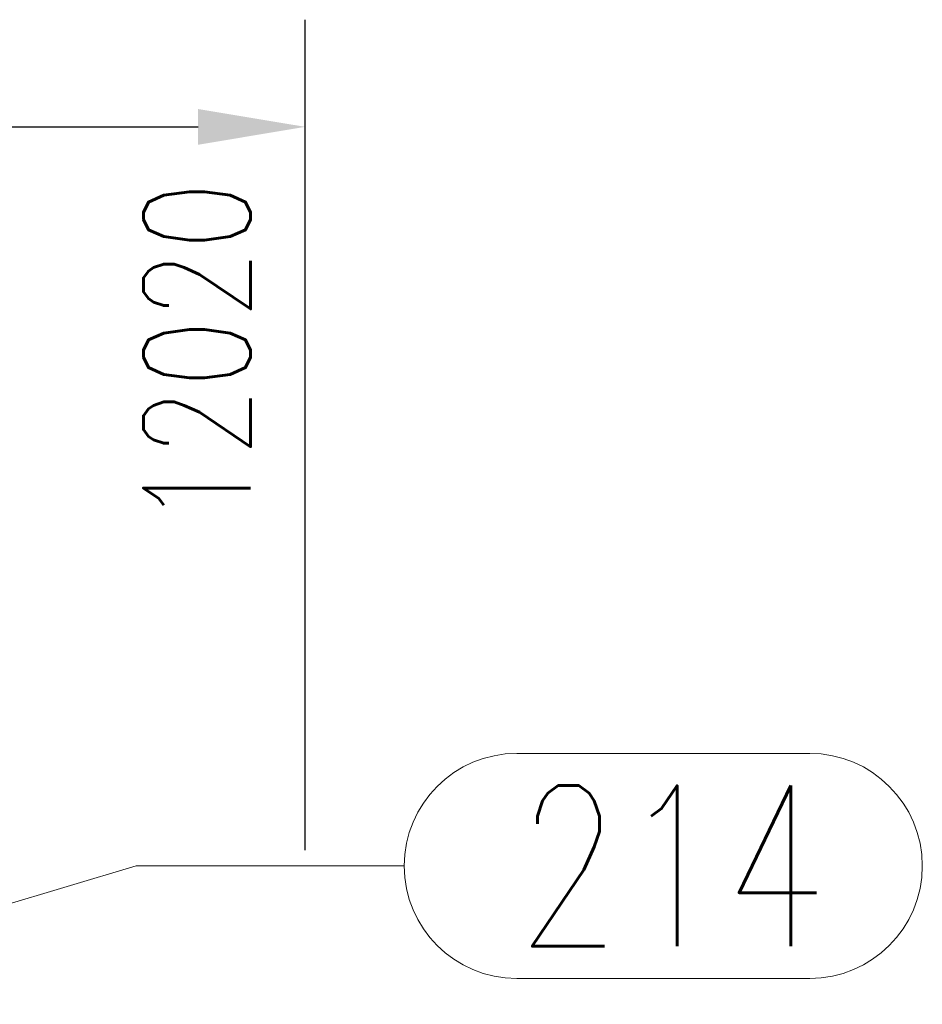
# Model space of a CAD drawing. Header units: millimetres. Extents: x -144 to 709, y 12312 to 12982.
# Tile 50 of 57: x 312 to 328, y 12751 to 12770. Entities that reach past the tile are written whole.
import ezdxf

# ---------------------------------------------------------------- set-up
doc = ezdxf.new("R2010")
doc.units = ezdxf.units.MM
doc.header["$LTSCALE"] = 10
doc.layers.get('Defpoints').update_dxf_attribs({"color": 1})
doc.layers.add('PS_DIM', color=4, linetype='Continuous', lineweight=13)
doc.layers.add('PS_Pos', color=1, linetype='Continuous', lineweight=15)
doc.styles.add('simplex', font='simplex.shx', dxfattribs={"width": 0.75})
doc.dimstyles.new('1_10_GŁ_DS1-LS10', dxfattribs={"dimtxt": 2, "dimasz": 2, "dimexe": 2, "dimexo": 5, "dimgap": 1, "dimtad": 1, "dimjust": 4, "dimdec": 0, "dimlfac": 10, "dimtxsty": 'simplex', "dimblk1": 'NONE', "dimsah": 1, "dimcen": 2, "dimclrd": 256, "dimclre": 256, "dimclrt": 3, "dimadec": 1, "dimazin": 0, "dimtfac": 1, "dimtdec": 0, "dimtmove": 2, "dimatfit": 3, "dimfxl": 1, "dimarcsym": 0})

# ---------------------------------------------------------------- blocks, each defined once
blk = doc.blocks.new('*D57')
at = {"layer": 'Defpoints', "color": 0, "transparency": 16777216}
for p in [(316.983, 12767.603), (316.983, 12749.103), (-62.639, 12735.103)]:
    blk.add_point(p, dxfattribs=at)
at = {"layer": 'PS_DIM', "lineweight": -2, "transparency": 16777216}
for p, q in [((-62.639, 12740.103), (-62.639, 12769.603)), ((316.983, 12754.103), (316.983, 12769.603)), ((-62.639, 12767.603), (314.983, 12767.603))]:
    blk.add_line(p, q, dxfattribs=at)
at = {"layer": 'PS_DIM', "transparency": 16777216}
blk.add_solid([(314.983, 12767.936), (314.983, 12767.269), (316.983, 12767.603)], dxfattribs=at)
at = {"layer": 'PS_DIM', "color": 3, "transparency": 16777216, "insert": (314.963, 12763.369), "char_height": 2, "attachment_point": 5, "rotation": 90, "style": 'simplex'}
blk.add_mtext('12020', dxfattribs=at)
blk = doc.blocks.new('_None')
blk = doc.blocks.new('*X300')
at = {"color": 1}
for p, q in [((320.927, 12755.91), (326.391, 12755.91)), ((305.63, 12751.353), (313.827, 12753.81)), ((313.827, 12753.81), (318.827, 12753.81)), ((320.927, 12751.71), (326.391, 12751.71))]:
    blk.add_line(p, q, dxfattribs=at)
for centre, start, end in [((320.927, 12753.81), 90, 270), ((326.391, 12753.81), 270, 90)]:
    blk.add_arc(centre, 2.1, start, end, dxfattribs=at)
at = {"color": 2, "style": 'simplex', "width": 0.75}
blk.add_text('214', height=3, dxfattribs=at).set_placement((320.927, 12752.31))

msp = doc.modelspace()

# ---------------------------------------------------------------- block references
at = {"layer": 'PS_Pos'}
msp.add_blockref('*X300', (0, 0), dxfattribs=at)

# ---------------------------------------------------------------- dimensions: what is measured, and where the dimension line sits
at = {"layer": 'PS_DIM'}
dim = msp.add_linear_dim(base=(316.983, 12767.603), p1=(-62.639, 12735.103), p2=(316.983, 12749.103), text='12020', dimstyle='1_10_GŁ_DS1-LS10', dxfattribs=at)
dim.commit()
dim.dimension.update_dxf_attribs({"geometry": '*D57', "text_midpoint": (314.963, 12763.369), "dimtype": 128, "text_rotation": 90})

doc.saveas('drawing.dxf')
